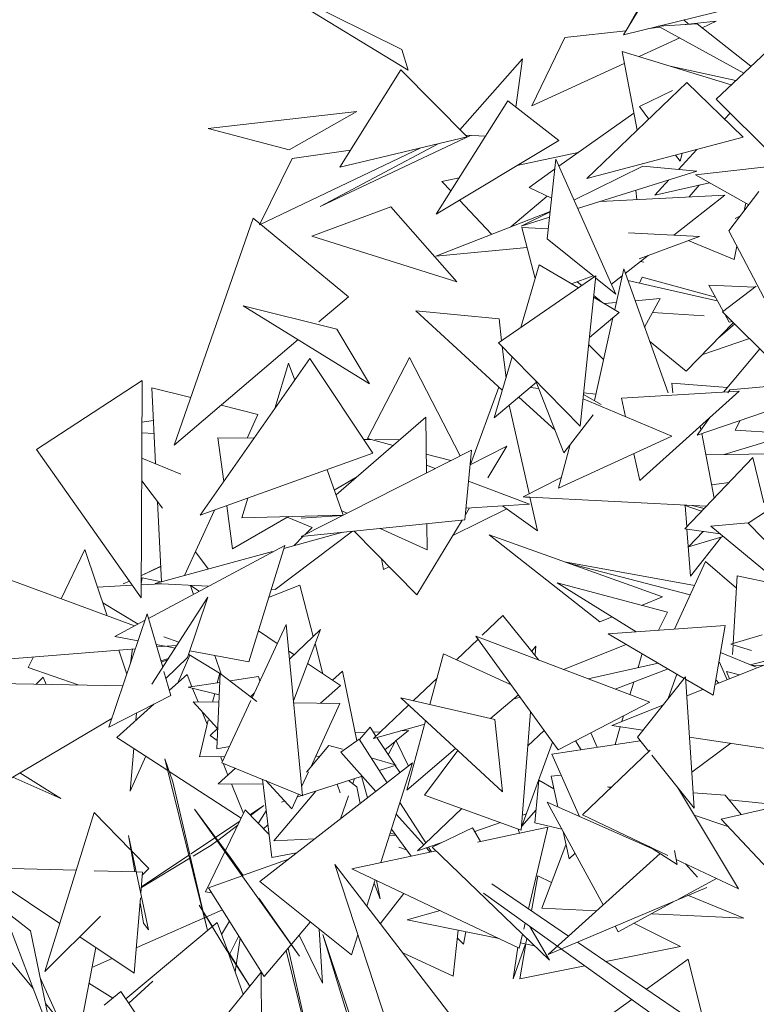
# Model space of a CAD drawing. Header units: metres. Extents: x -14.5 to 13.1, y -18.9 to 3.3.
# Tile 135 of 216: x 10.25 to 10.412, y 2.555 to 2.772. Entities that reach past the tile are written whole.
import ezdxf

# ---------------------------------------------------------------- set-up
doc = ezdxf.new("R2010")
doc.units = ezdxf.units.M
doc.layers.add('G-IMPT', color=7, linetype='Continuous', lineweight=5)
doc.layers.add('L-PLNT', color=7, linetype='Continuous', lineweight=5, true_color=0x005900)

# ---------------------------------------------------------------- blocks, each defined once
blk = doc.blocks.new('ÁRVORES ORNAMENTAIS - Pequeno e Médio Porte - Ipê-roxo-2940656-CORTE_CALÇADA')
at = {"layer": 'G-IMPT', "color": 253, "true_color": 0xaaaaaa}
for p, q in [((6.65508, 2.76047), (6.62136, 2.78106)), ((6.62136, 2.78106), (6.65372, 2.76505)), ((6.7097, 2.78032), (6.70245, 2.76827)), ((6.70347, 2.76997), (6.7064, 2.77521)), ((6.70245, 2.76827), (6.7299, 2.77498)), ((6.71672, 2.77056), (6.71567, 2.7715)), ((6.71601, 2.77049), (6.72279, 2.77121)), ((6.72279, 2.77121), (6.7197, 2.76979)), ((6.68956, 2.76767), (6.70294, 2.76909)), ((6.70801, 2.76963), (6.71055, 2.7699)), ((6.71008, 2.77016), (6.71864, 2.77063)), ((6.71008, 2.77016), (6.72885, 2.75984)), ((6.73043, 2.76132), (6.71864, 2.77063)), ((6.73878, 2.7692), (6.72279, 2.75412)), ((6.68956, 2.76767), (6.68231, 2.75266)), ((6.71482, 2.76756), (6.70587, 2.76345)), ((6.65508, 2.76047), (6.65372, 2.76505)), ((6.7021, 2.76461), (6.7261, 2.75724)), ((6.7021, 2.76461), (6.70544, 2.74726)), ((6.68024, 2.76294), (6.66648, 2.74736)), ((6.68024, 2.76294), (6.67879, 2.75233)), ((6.65347, 2.76054), (6.64008, 2.73911)), ((6.65347, 2.76054), (6.66804, 2.74579)), ((6.70261, 2.76196), (6.68231, 2.75266)), ((6.71266, 2.76137), (6.72711, 2.75819)), ((6.6944, 2.73665), (6.71636, 2.75777)), ((6.71319, 2.756), (6.70594, 2.75251)), ((6.72876, 2.74571), (6.71636, 2.75777)), ((6.67702, 2.75371), (6.66122, 2.7288)), ((6.67702, 2.75371), (6.6882, 2.74503)), ((6.73538, 2.74153), (6.72279, 2.75412)), ((6.70594, 2.75251), (6.708, 2.74972)), ((6.64377, 2.75135), (6.61111, 2.74763)), ((6.62892, 2.74293), (6.64377, 2.75135)), ((6.68821, 2.73933), (6.70472, 2.75101)), ((6.72588, 2.75102), (6.72466, 2.74969)), ((6.62892, 2.74293), (6.61111, 2.74763)), ((6.66878, 2.74613), (6.63577, 2.73047)), ((6.64008, 2.73911), (6.66804, 2.74579)), ((6.66122, 2.7288), (6.6882, 2.74503)), ((6.67208, 2.74593), (6.66762, 2.74621)), ((6.72876, 2.74571), (6.6944, 2.73665)), ((6.65789, 2.74336), (6.62238, 2.7265)), ((6.62958, 2.74106), (6.64243, 2.74287)), ((6.63577, 2.73047), (6.66166, 2.74426)), ((6.71852, 2.74301), (6.71452, 2.73865)), ((6.62958, 2.74106), (6.62238, 2.7265)), ((6.67899, 2.73948), (6.69247, 2.74234)), ((6.68752, 2.74089), (6.68568, 2.72336)), ((6.70076, 2.71122), (6.68752, 2.74089)), ((6.71388, 2.74178), (6.71487, 2.74043)), ((6.71532, 2.74217), (6.71487, 2.74043)), ((6.74716, 2.74069), (6.71829, 2.73744)), ((6.68166, 2.73469), (6.68728, 2.73867)), ((6.7067, 2.73934), (6.69154, 2.73187)), ((6.7067, 2.73934), (6.71858, 2.73829)), ((6.6625, 2.73599), (6.66629, 2.7368)), ((6.69235, 2.73005), (6.71858, 2.73829)), ((6.7124, 2.73635), (6.70931, 2.73298)), ((6.72998, 2.73088), (6.71829, 2.73744)), ((6.6625, 2.73599), (6.66446, 2.73391)), ((6.68166, 2.73469), (6.68662, 2.73232)), ((6.70538, 2.73201), (6.70515, 2.73407)), ((6.72134, 2.73573), (6.70931, 2.73298)), ((6.71909, 2.73522), (6.71687, 2.7326)), ((6.66637, 2.7319), (6.67344, 2.7244)), ((6.68568, 2.73277), (6.67764, 2.72604)), ((6.72474, 2.733), (6.69729, 2.7316)), ((6.71352, 2.72419), (6.72474, 2.733)), ((6.7322, 2.73377), (6.72561, 2.72517)), ((6.63388, 2.72401), (6.65125, 2.73044)), ((6.66577, 2.71391), (6.65125, 2.73044)), ((6.72894, 2.72952), (6.72929, 2.73126)), ((6.62099, 2.72796), (6.60365, 2.67801)), ((6.62099, 2.72796), (6.64194, 2.71066)), ((6.66114, 2.7196), (6.68631, 2.72943)), ((6.6863, 2.72929), (6.67993, 2.72615)), ((6.67993, 2.72615), (6.68618, 2.72812)), ((6.72804, 2.72834), (6.72697, 2.72787)), ((6.68303, 2.71467), (6.68006, 2.72588)), ((6.68591, 2.72558), (6.68006, 2.72588)), ((6.63388, 2.72401), (6.66577, 2.71391)), ((6.69605, 2.71501), (6.68568, 2.72336)), ((6.71912, 2.7239), (6.70352, 2.72469)), ((6.7059, 2.719), (6.71912, 2.7239)), ((6.74088, 2.69588), (6.72561, 2.72517)), ((6.68123, 2.72145), (6.66114, 2.7196)), ((6.72678, 2.71881), (6.71667, 2.72299)), ((6.72678, 2.71881), (6.72738, 2.72177)), ((6.70282, 2.71579), (6.70782, 2.71971)), ((6.67985, 2.70387), (6.68392, 2.71768)), ((6.69251, 2.71258), (6.68392, 2.71768)), ((6.70247, 2.71676), (6.70049, 2.70783)), ((6.71223, 2.68953), (6.70247, 2.71676)), ((6.70691, 2.71825), (6.70619, 2.71843)), ((6.67498, 2.70052), (6.69636, 2.71522)), ((6.691, 2.71347), (6.69577, 2.71524)), ((6.69636, 2.71522), (6.69291, 2.68221)), ((6.70076, 2.71122), (6.69631, 2.7148)), ((6.69978, 2.7134), (6.70214, 2.71525)), ((6.70655, 2.71495), (6.70596, 2.71364)), ((6.70655, 2.71495), (6.72263, 2.71053)), ((6.69225, 2.71394), (6.69327, 2.7131)), ((6.72305, 2.70978), (6.70338, 2.71422)), ((6.72435, 2.70746), (6.72116, 2.71317)), ((6.7313, 2.71277), (6.72116, 2.71317)), ((6.72423, 2.70736), (6.73159, 2.71299)), ((6.63548, 2.70516), (6.64194, 2.71066)), ((6.70151, 2.70722), (6.69587, 2.71058)), ((6.69591, 2.71093), (6.69757, 2.70957)), ((6.71049, 2.71029), (6.70497, 2.70978)), ((6.71049, 2.71029), (6.70705, 2.70398)), ((6.63944, 2.70354), (6.61884, 2.70868)), ((6.61884, 2.70868), (6.6466, 2.69153)), ((6.70083, 2.7094), (6.69826, 2.70916)), ((6.67507, 2.70578), (6.6568, 2.70759)), ((6.6568, 2.70759), (6.67579, 2.69011)), ((6.70151, 2.70722), (6.69494, 2.70168)), ((6.70008, 2.70602), (6.69603, 2.68781)), ((6.72017, 2.70649), (6.70878, 2.70717)), ((6.72423, 2.70736), (6.73586, 2.69577)), ((6.72568, 2.70506), (6.72463, 2.70696)), ((6.67507, 2.70578), (6.67564, 2.70097)), ((6.72658, 2.70501), (6.71618, 2.69428)), ((6.72689, 2.7047), (6.72317, 2.70149)), ((6.72568, 2.70506), (6.72642, 2.70518)), ((6.63944, 2.70354), (6.6466, 2.69153)), ((6.60365, 2.67801), (6.63089, 2.70124)), ((6.67498, 2.70052), (6.69291, 2.68221)), ((6.67579, 2.69969), (6.6766, 2.69284)), ((6.69805, 2.69687), (6.69478, 2.70012)), ((6.70817, 2.70086), (6.71618, 2.69428)), ((6.7301, 2.7015), (6.71968, 2.6979)), ((6.64614, 2.67947), (6.65539, 2.69731)), ((6.65539, 2.69731), (6.66649, 2.67565)), ((6.674, 2.68402), (6.67796, 2.69747)), ((6.72439, 2.68969), (6.73242, 2.69919)), ((6.63344, 2.69705), (6.60936, 2.66261)), ((6.62579, 2.68611), (6.62881, 2.69606)), ((6.62881, 2.69606), (6.63015, 2.69234)), ((6.63344, 2.69705), (6.64733, 2.67623)), ((6.57335, 2.67704), (6.5966, 2.69223)), ((6.59641, 2.64444), (6.5966, 2.69223)), ((6.66882, 2.67374), (6.67504, 2.69081)), ((6.6833, 2.69186), (6.674, 2.68402)), ((6.68319, 2.69213), (6.68932, 2.67634)), ((6.71304, 2.69165), (6.72527, 2.69073)), ((6.71304, 2.69165), (6.71328, 2.68953)), ((6.71861, 2.68025), (6.75419, 2.69235)), ((6.75404, 2.69267), (6.72583, 2.69021)), ((6.59872, 2.69065), (6.59957, 2.6739)), ((6.59872, 2.69065), (6.60728, 2.68848)), ((6.68194, 2.69072), (6.68381, 2.69052)), ((6.69363, 2.68916), (6.6975, 2.68697)), ((6.69367, 2.68951), (6.69635, 2.68923)), ((6.72785, 2.68989), (6.70199, 2.68837)), ((6.70599, 2.67029), (6.72785, 2.68989)), ((6.72535, 2.68953), (6.72583, 2.69021)), ((6.61395, 2.6868), (6.62205, 2.68475)), ((6.67729, 2.68679), (6.68169, 2.66737)), ((6.68739, 2.68133), (6.6794, 2.68857)), ((6.71307, 2.67999), (6.69353, 2.68818)), ((6.7029, 2.68425), (6.70199, 2.68837)), ((6.6197, 2.67958), (6.62205, 2.68475)), ((6.69573, 2.68466), (6.68932, 2.67634)), ((6.59656, 2.6831), (6.59909, 2.68346)), ((6.63923, 2.66711), (6.65899, 2.6842)), ((6.65899, 2.6842), (6.65911, 2.67191)), ((6.71861, 2.68025), (6.72142, 2.68412)), ((6.71931, 2.68223), (6.71946, 2.68143)), ((6.72806, 2.68346), (6.72697, 2.6813)), ((6.59923, 2.68059), (6.59655, 2.68077)), ((6.71307, 2.67999), (6.68811, 2.66854)), ((6.71962, 2.68059), (6.72233, 2.66634)), ((6.73977, 2.68055), (6.72459, 2.67599)), ((6.73983, 2.68055), (6.72697, 2.6813)), ((6.61326, 2.67965), (6.62122, 2.67957)), ((6.61326, 2.67965), (6.61453, 2.67001)), ((6.64529, 2.6793), (6.64688, 2.67928)), ((6.64614, 2.67947), (6.6518, 2.67798)), ((6.64774, 2.67927), (6.65321, 2.67921)), ((6.67681, 2.67778), (6.66871, 2.67369)), ((6.67258, 2.67081), (6.67681, 2.67778)), ((6.68811, 2.66854), (6.69074, 2.67818)), ((6.57335, 2.67704), (6.59641, 2.64444)), ((6.60936, 2.66261), (6.64733, 2.67623)), ((6.66902, 2.67693), (6.63155, 2.65794)), ((6.65907, 2.67606), (6.66448, 2.67463)), ((6.66902, 2.67693), (6.66757, 2.66159)), ((6.70599, 2.67029), (6.70469, 2.67615)), ((6.73465, 2.67614), (6.72051, 2.67592)), ((6.59653, 2.67514), (6.60514, 2.67164)), ((6.65909, 2.6736), (6.66101, 2.67287)), ((6.71592, 2.65963), (6.73086, 2.67528)), ((6.72983, 2.66091), (6.75192, 2.67528)), ((6.73329, 2.66532), (6.73086, 2.67528)), ((6.63725, 2.67261), (6.64082, 2.66267)), ((6.60108, 2.66416), (6.59651, 2.67021)), ((6.64361, 2.6709), (6.63885, 2.66815)), ((6.66837, 2.6701), (6.68176, 2.66506)), ((6.68876, 2.67093), (6.68035, 2.6667)), ((6.72177, 2.6693), (6.72566, 2.66982)), ((6.59999, 2.66561), (6.60088, 2.648)), ((6.6185, 2.66205), (6.61981, 2.66636)), ((6.68176, 2.66506), (6.66782, 2.66421)), ((6.68035, 2.6667), (6.72065, 2.66459)), ((6.6818, 2.66662), (6.68095, 2.66651)), ((6.68186, 2.66662), (6.68354, 2.65922)), ((6.71579, 2.66484), (6.71961, 2.66349)), ((6.71634, 2.66006), (6.71598, 2.66477)), ((6.60594, 2.64938), (6.61248, 2.66373)), ((6.61523, 2.66472), (6.61648, 2.65525)), ((6.6185, 2.66205), (6.64082, 2.66267)), ((6.6405, 2.66356), (6.64163, 2.66305)), ((6.66493, 2.65819), (6.67679, 2.66401)), ((6.66768, 2.66272), (6.66861, 2.66426)), ((6.67582, 2.6647), (6.68354, 2.65922)), ((6.7202, 2.66411), (6.71754, 2.66475)), ((6.62876, 2.66233), (6.61648, 2.65525)), ((6.62846, 2.66216), (6.63395, 2.65993)), ((6.63155, 2.65794), (6.66757, 2.66159)), ((6.64065, 2.66255), (6.63159, 2.662)), ((6.65701, 2.64512), (6.66695, 2.66153)), ((6.65921, 2.66074), (6.65927, 2.65502)), ((6.72162, 2.66022), (6.72983, 2.66093)), ((6.72983, 2.66091), (6.74732, 2.64283)), ((6.62586, 2.64631), (6.64286, 2.65909)), ((6.62774, 2.65533), (6.64069, 2.65887)), ((6.63241, 2.65838), (6.63395, 2.65993)), ((6.65701, 2.64512), (6.64323, 2.65912)), ((6.64897, 2.65971), (6.65927, 2.65502)), ((6.69719, 2.63919), (6.67289, 2.65828)), ((6.67289, 2.65828), (6.71104, 2.64465)), ((6.71592, 2.65963), (6.7237, 2.6585)), ((6.71716, 2.6492), (6.71637, 2.65956)), ((6.71994, 2.65905), (6.71669, 2.65569)), ((6.72162, 2.66022), (6.74134, 2.64392)), ((6.63002, 2.65596), (6.63203, 2.65799)), ((6.71669, 2.65569), (6.72435, 2.65797)), ((6.72396, 2.65785), (6.71716, 2.6492)), ((6.57882, 2.64425), (6.58403, 2.6551)), ((6.58892, 2.64051), (6.58403, 2.6551)), ((6.59803, 2.63994), (6.62794, 2.65598)), ((6.59947, 2.64762), (6.62523, 2.65465)), ((6.61114, 2.65084), (6.60831, 2.65458)), ((6.62006, 2.63036), (6.62794, 2.65598)), ((6.64964, 2.65069), (6.64922, 2.65304)), ((6.71804, 2.6472), (6.68947, 2.65235)), ((6.71707, 2.64509), (6.69028, 2.65207)), ((6.72046, 2.65244), (6.71361, 2.63759)), ((6.72046, 2.65244), (6.72724, 2.64656)), ((6.56293, 2.65014), (6.59493, 2.63828)), ((6.59643, 2.64938), (6.60071, 2.65139)), ((6.60071, 2.65133), (6.59643, 2.64936)), ((6.64964, 2.65069), (6.65092, 2.65131)), ((6.59242, 2.64751), (6.59379, 2.64815)), ((6.59379, 2.64814), (6.59242, 2.64751)), ((6.59642, 2.64755), (6.5966, 2.64889)), ((6.59642, 2.64733), (6.60082, 2.64755)), ((6.60086, 2.64799), (6.5966, 2.64889)), ((6.61114, 2.64704), (6.59947, 2.64762)), ((6.71211, 2.64129), (6.68787, 2.64774)), ((6.70518, 2.637), (6.68787, 2.64774)), ((6.7274, 2.64933), (6.72654, 2.63438)), ((6.7274, 2.64933), (6.73741, 2.64717)), ((6.5868, 2.64684), (6.59444, 2.64723)), ((6.60915, 2.6459), (6.60722, 2.64719)), ((6.60722, 2.64719), (6.6079, 2.64523)), ((6.63129, 2.64725), (6.62442, 2.64452)), ((6.62586, 2.64631), (6.62498, 2.64635)), ((6.63129, 2.64725), (6.63421, 2.63599)), ((6.59573, 2.6387), (6.58796, 2.64339)), ((6.61105, 2.64458), (6.59872, 2.62547)), ((6.61105, 2.64458), (6.6066, 2.63135)), ((6.70638, 2.64281), (6.71104, 2.64465)), ((6.59774, 2.64096), (6.58928, 2.61602)), ((6.59774, 2.64096), (6.60113, 2.62921)), ((6.71211, 2.64129), (6.71015, 2.63735)), ((6.5906, 2.63595), (6.59725, 2.63952)), ((6.67592, 2.64056), (6.67136, 2.63623)), ((6.67592, 2.64056), (6.68384, 2.63078)), ((6.69719, 2.63919), (6.69991, 2.64026)), ((6.62825, 2.63858), (6.62076, 2.62248)), ((6.62632, 2.63444), (6.62217, 2.63721)), ((6.63186, 2.60096), (6.62825, 2.63858)), ((6.63579, 2.63752), (6.62898, 2.63096)), ((6.62986, 2.62183), (6.63579, 2.63752)), ((6.7248, 2.63839), (6.69903, 2.63656)), ((6.7248, 2.63839), (6.72215, 2.62303)), ((6.59571, 2.63498), (6.5906, 2.63595)), ((6.60136, 2.6359), (6.60466, 2.63468)), ((6.67047, 2.63539), (6.6657, 2.63085)), ((6.70823, 2.62149), (6.66999, 2.63606)), ((6.66999, 2.63606), (6.68805, 2.61106)), ((6.69903, 2.63656), (6.71579, 2.62675)), ((6.73294, 2.63636), (6.72606, 2.63424)), ((6.59514, 2.63328), (6.55722, 2.63024)), ((6.59323, 2.62767), (6.59145, 2.63299)), ((6.59406, 2.63011), (6.59448, 2.63323)), ((6.60158, 2.63387), (6.59968, 2.63423)), ((6.60423, 2.63401), (6.59985, 2.63366)), ((6.60386, 2.63343), (6.60183, 2.63382)), ((6.62006, 2.63036), (6.6071, 2.63282)), ((6.62999, 2.63199), (6.62881, 2.63278)), ((6.63461, 2.63441), (6.63634, 2.62776)), ((6.68228, 2.63271), (6.68314, 2.63387)), ((6.68299, 2.63199), (6.68314, 2.63387)), ((6.68927, 2.62871), (6.70302, 2.63422)), ((6.73159, 2.62919), (6.72378, 2.63247)), ((6.72606, 2.63424), (6.73058, 2.63285)), ((6.72652, 2.63409), (6.7264, 2.63199)), ((6.74345, 2.63313), (6.7303, 2.62973)), ((6.57156, 2.62913), (6.57269, 2.63148)), ((6.60073, 2.63061), (6.60238, 2.63115)), ((6.60082, 2.6303), (6.60218, 2.63083)), ((6.60185, 2.62675), (6.6066, 2.63135)), ((6.60444, 2.62577), (6.6071, 2.63184)), ((6.61397, 2.6277), (6.60685, 2.63199)), ((6.61256, 2.63178), (6.61397, 2.6277)), ((6.66288, 2.63214), (6.65987, 2.62098)), ((6.66288, 2.63214), (6.67771, 2.62537)), ((6.70562, 2.62911), (6.70648, 2.63199)), ((6.73664, 2.63098), (6.72256, 2.62539)), ((6.7252, 2.62644), (6.72357, 2.6303)), ((6.57156, 2.62913), (6.58254, 2.6253)), ((6.6014, 2.62829), (6.60294, 2.62298)), ((6.64023, 2.62516), (6.63295, 2.63001)), ((6.64065, 2.62835), (6.63845, 2.62635)), ((6.64065, 2.62835), (6.64378, 2.61304)), ((6.71007, 2.6301), (6.69463, 2.62667)), ((6.70063, 2.62439), (6.71226, 2.62882)), ((6.72507, 2.62824), (6.72573, 2.62665)), ((6.72507, 2.62824), (6.72796, 2.62754)), ((6.73311, 2.62958), (6.73048, 2.62965)), ((6.57488, 2.62704), (6.57333, 2.62547)), ((6.57488, 2.62704), (6.57547, 2.62543)), ((6.6026, 2.62413), (6.60647, 2.62759)), ((6.60755, 2.62492), (6.60647, 2.62759)), ((6.61369, 2.62585), (6.60673, 2.62479)), ((6.61378, 2.62785), (6.61303, 2.61127)), ((6.61365, 2.62789), (6.61313, 2.62576)), ((6.62183, 2.62166), (6.61378, 2.62785)), ((6.62216, 2.62713), (6.61594, 2.62619)), ((6.62249, 2.62619), (6.62216, 2.62713)), ((6.66145, 2.62682), (6.6562, 2.62183)), ((6.70384, 2.62316), (6.70467, 2.62593)), ((6.71604, 2.62707), (6.70548, 2.61384)), ((6.71224, 2.62231), (6.71418, 2.62769)), ((6.71798, 2.59823), (6.71604, 2.62707)), ((6.71608, 2.62658), (6.72215, 2.62303)), ((6.72336, 2.62571), (6.72273, 2.62641)), ((6.55612, 2.6258), (6.59237, 2.62512)), ((6.61357, 2.62317), (6.60673, 2.62479)), ((6.60891, 2.62159), (6.6077, 2.62456)), ((6.64023, 2.62516), (6.63581, 2.6213)), ((6.7199, 2.62434), (6.71632, 2.62292)), ((6.58928, 2.61602), (6.60294, 2.62298)), ((6.61349, 2.62154), (6.60783, 2.6216)), ((6.60783, 2.6216), (6.6132, 2.61576)), ((6.61256, 2.62341), (6.61211, 2.62155)), ((6.62047, 2.62186), (6.61413, 2.60822)), ((6.62124, 2.6235), (6.62044, 2.62273)), ((6.67581, 2.60179), (6.65346, 2.62247)), ((6.65346, 2.62247), (6.67414, 2.61768)), ((6.67317, 2.6179), (6.67931, 2.62315)), ((6.67819, 2.6222), (6.6797, 2.62262)), ((6.70823, 2.62149), (6.68805, 2.61106)), ((6.59107, 2.61378), (6.59921, 2.62108)), ((6.61092, 2.61665), (6.60976, 2.61951)), ((6.64006, 2.62125), (6.6299, 2.62136)), ((6.64006, 2.62125), (6.63367, 2.60725)), ((6.65518, 2.62087), (6.6475, 2.61357)), ((6.67994, 2.59338), (6.682, 2.61943)), ((6.71106, 2.62083), (6.69984, 2.61638)), ((6.58993, 2.61795), (6.56097, 2.60083)), ((6.59538, 2.61913), (6.59525, 2.61753)), ((6.61114, 2.61753), (6.60919, 2.6095)), ((6.65891, 2.61742), (6.6548, 2.6022)), ((6.67581, 2.60179), (6.67414, 2.61768)), ((6.70208, 2.61727), (6.70245, 2.61851)), ((6.61323, 2.61579), (6.61156, 2.61418)), ((6.64671, 2.61603), (6.64439, 2.6133)), ((6.64671, 2.61603), (6.64801, 2.61406)), ((6.64903, 2.61502), (6.64742, 2.61495)), ((6.6475, 2.61357), (6.65872, 2.61672)), ((6.65242, 2.61306), (6.65518, 2.6153)), ((6.65518, 2.6153), (6.65337, 2.61522)), ((6.68498, 2.61531), (6.6814, 2.61191)), ((6.69984, 2.61638), (6.70669, 2.61536)), ((6.70057, 2.6122), (6.70173, 2.6161)), ((6.59107, 2.61378), (6.60227, 2.6065)), ((6.61311, 2.61306), (6.61156, 2.61418)), ((6.64432, 2.61342), (6.64026, 2.61056)), ((6.64572, 2.61487), (6.64342, 2.61477)), ((6.64432, 2.61342), (6.65047, 2.60382)), ((6.6482, 2.61377), (6.65213, 2.60779)), ((6.64997, 2.61107), (6.6522, 2.61288)), ((6.6507, 2.60996), (6.65236, 2.61319)), ((6.65236, 2.61319), (6.65518, 2.60747)), ((6.70612, 2.61305), (6.68665, 2.61007)), ((6.69315, 2.61107), (6.69189, 2.61305)), ((6.69661, 2.6116), (6.69523, 2.61477)), ((6.708, 2.6107), (6.70548, 2.61384)), ((6.71693, 2.61384), (6.73506, 2.61114)), ((6.59475, 2.61139), (6.59399, 2.60192)), ((6.61578, 2.61177), (6.61303, 2.61127)), ((6.63272, 2.60612), (6.63765, 2.61203)), ((6.64064, 2.61116), (6.63765, 2.61203)), ((6.6548, 2.6022), (6.66549, 2.61133)), ((6.65869, 2.6011), (6.66598, 2.61088)), ((6.68682, 2.61276), (6.68011, 2.59424)), ((6.6934, 2.59672), (6.70828, 2.61097)), ((6.71745, 2.60615), (6.72604, 2.61248)), ((6.59399, 2.60192), (6.59739, 2.60968)), ((6.60163, 2.6091), (6.61099, 2.57132)), ((6.60163, 2.6091), (6.60336, 2.60399)), ((6.61477, 2.60959), (6.60919, 2.6095)), ((6.61425, 2.60847), (6.6138, 2.60958)), ((6.6348, 2.60973), (6.63555, 2.60951)), ((6.648, 2.6019), (6.64026, 2.61056)), ((6.65245, 2.6077), (6.64695, 2.60931)), ((6.69275, 2.59638), (6.68665, 2.61007)), ((6.71798, 2.59823), (6.70867, 2.60986)), ((6.61712, 2.607), (6.61335, 2.60358)), ((6.63186, 2.60096), (6.61413, 2.60822)), ((6.61546, 2.60549), (6.6144, 2.60811)), ((6.62246, 2.58209), (6.65607, 2.60816)), ((6.65245, 2.6077), (6.64875, 2.6065)), ((6.65607, 2.60816), (6.64908, 2.58625)), ((6.65224, 2.60763), (6.6533, 2.60601)), ((6.57874, 2.60034), (6.56815, 2.60507)), ((6.5697, 2.60599), (6.57874, 2.60034)), ((6.60258, 2.6063), (6.61837, 2.59602)), ((6.62305, 2.60457), (6.6251, 2.5874)), ((6.62378, 2.60427), (6.62948, 2.59808)), ((6.64498, 2.60528), (6.63064, 2.60063)), ((6.6332, 2.60624), (6.63167, 2.60288)), ((6.64379, 2.60293), (6.64199, 2.60431)), ((6.6433, 2.60473), (6.64291, 2.6036)), ((6.64484, 2.60523), (6.64617, 2.60049)), ((6.68294, 2.59503), (6.68384, 2.60434)), ((6.68713, 2.60247), (6.68384, 2.60434)), ((6.68871, 2.60544), (6.68652, 2.60528)), ((6.68799, 2.59849), (6.68652, 2.60528)), ((6.61099, 2.57132), (6.60336, 2.60399)), ((6.61335, 2.60358), (6.62318, 2.60346)), ((6.61889, 2.59708), (6.61626, 2.60354)), ((6.64017, 2.60161), (6.63947, 2.60349)), ((6.64379, 2.60293), (6.64456, 2.59924)), ((6.69963, 2.60269), (6.69888, 2.60294)), ((6.69888, 2.60294), (6.69982, 2.60287)), ((6.72769, 2.58047), (6.7143, 2.60284)), ((6.63479, 2.60197), (6.62553, 2.59105)), ((6.63096, 2.60133), (6.62948, 2.59808)), ((6.64199, 2.60095), (6.64021, 2.59586)), ((6.67994, 2.59338), (6.65869, 2.6011)), ((6.71776, 2.6016), (6.72481, 2.6011)), ((6.74847, 2.60133), (6.72387, 2.59582)), ((6.72829, 2.59681), (6.72481, 2.6011)), ((6.73722, 2.59885), (6.72564, 2.60007)), ((6.60809, 2.59801), (6.63117, 2.56569)), ((6.60809, 2.59801), (6.61596, 2.58748)), ((6.6149, 2.58889), (6.61924, 2.59782)), ((6.62451, 2.5924), (6.61924, 2.59782)), ((6.62333, 2.59884), (6.62025, 2.59678)), ((6.62333, 2.59884), (6.62041, 2.59661)), ((6.62794, 2.59975), (6.62724, 2.59952)), ((6.65328, 2.59943), (6.65896, 2.59058)), ((6.6669, 2.59812), (6.65713, 2.58883)), ((6.68322, 2.59788), (6.68011, 2.59424)), ((6.69799, 2.57699), (6.68562, 2.59954)), ((6.68562, 2.59954), (6.70867, 2.58935)), ((6.58603, 2.59727), (6.5752, 2.56228)), ((6.58603, 2.59727), (6.59406, 2.58908)), ((6.62388, 2.59763), (6.6221, 2.59488)), ((6.65851, 2.59014), (6.65247, 2.5969)), ((6.68111, 2.597), (6.6802, 2.59669)), ((6.6934, 2.59672), (6.71221, 2.5878)), ((6.72537, 2.59422), (6.718, 2.59665)), ((6.74554, 2.57265), (6.72387, 2.59582)), ((6.61802, 2.5953), (6.60729, 2.58816)), ((6.61763, 2.5945), (6.61322, 2.59114)), ((6.62328, 2.59366), (6.62425, 2.59457)), ((6.65574, 2.58767), (6.65143, 2.59363)), ((6.66039, 2.58964), (6.66924, 2.59392)), ((6.66924, 2.59392), (6.67099, 2.5909)), ((6.67536, 2.59504), (6.66971, 2.59312)), ((6.6858, 2.59405), (6.6703, 2.59076)), ((6.67953, 2.59272), (6.6793, 2.59361)), ((6.6858, 2.59405), (6.68156, 2.57609)), ((6.68294, 2.59503), (6.68889, 2.59358)), ((6.59363, 2.59221), (6.59803, 2.57147)), ((6.59363, 2.59221), (6.59499, 2.58422)), ((6.62553, 2.59105), (6.63454, 2.59146)), ((6.65098, 2.59222), (6.6524, 2.59228)), ((6.65114, 2.59272), (6.65232, 2.5924)), ((6.69045, 2.5871), (6.68915, 2.5931)), ((6.60782, 2.58765), (6.61174, 2.59002)), ((6.61307, 2.59103), (6.61174, 2.59002)), ((6.65303, 2.58963), (6.65472, 2.58907)), ((6.66252, 2.59067), (6.65713, 2.58883)), ((6.65993, 2.58855), (6.65909, 2.5895)), ((6.65955, 2.58966), (6.66022, 2.58862)), ((6.66039, 2.58964), (6.68616, 2.5648)), ((6.68451, 2.57624), (6.68975, 2.59017)), ((6.70789, 2.58985), (6.7142, 2.58583)), ((6.59435, 2.58878), (6.59808, 2.58498)), ((6.59643, 2.58078), (6.60706, 2.58719)), ((6.60688, 2.58789), (6.59644, 2.58094)), ((6.6105, 2.57983), (6.61478, 2.58864)), ((6.61878, 2.58343), (6.61596, 2.58748)), ((6.61866, 2.58339), (6.62881, 2.58702)), ((6.63055, 2.58837), (6.6251, 2.5874)), ((6.66123, 2.58883), (6.64267, 2.58489)), ((6.68589, 2.56608), (6.71046, 2.58822)), ((6.69045, 2.5871), (6.69178, 2.58831)), ((6.7142, 2.58583), (6.71363, 2.58891)), ((6.71399, 2.58696), (6.72769, 2.58047)), ((6.57848, 2.57289), (6.56013, 2.58518)), ((6.56013, 2.58518), (6.5821, 2.58458)), ((6.59667, 2.58358), (6.59808, 2.58498)), ((6.65178, 2.54674), (6.63895, 2.58582)), ((6.66449, 2.55261), (6.63895, 2.58582)), ((6.67952, 2.56747), (6.64267, 2.58489)), ((6.71868, 2.58307), (6.71608, 2.58597)), ((6.58609, 2.58447), (6.59524, 2.58422)), ((6.59532, 2.58422), (6.59672, 2.58418)), ((6.59632, 2.57951), (6.59672, 2.58418)), ((6.61121, 2.58073), (6.61856, 2.58335)), ((6.68224, 2.57563), (6.68359, 2.58336)), ((6.68359, 2.58336), (6.68663, 2.58185)), ((6.71449, 2.57818), (6.72291, 2.58273)), ((6.61121, 2.58073), (6.62343, 2.56119)), ((6.62246, 2.58209), (6.6426, 2.56596)), ((6.64786, 2.58244), (6.64601, 2.57664)), ((6.64896, 2.57825), (6.64764, 2.58176)), ((6.64811, 2.58232), (6.64896, 2.57825)), ((6.69035, 2.5701), (6.67348, 2.58159)), ((6.72077, 2.58074), (6.68589, 2.56608)), ((6.59484, 2.56193), (6.59623, 2.57848)), ((6.6105, 2.57983), (6.61191, 2.57961)), ((6.63117, 2.56569), (6.62228, 2.57842)), ((6.64895, 2.57282), (6.65415, 2.57946)), ((6.72743, 2.53953), (6.67166, 2.57951)), ((6.71671, 2.57904), (6.72889, 2.574)), ((6.57266, 2.55854), (6.55701, 2.57747)), ((6.59615, 2.57746), (6.59692, 2.57296)), ((6.60913, 2.57691), (6.61471, 2.56772)), ((6.60913, 2.57691), (6.61206, 2.57221)), ((6.68451, 2.57624), (6.69649, 2.57564)), ((6.70126, 2.57104), (6.7138, 2.57781)), ((6.57207, 2.57128), (6.56607, 2.57597)), ((6.57712, 2.54674), (6.56607, 2.57597)), ((6.5752, 2.56228), (6.58747, 2.57445)), ((6.61424, 2.57588), (6.59531, 2.56752)), ((6.66212, 2.5757), (6.65486, 2.57367)), ((6.70864, 2.57502), (6.72889, 2.574)), ((6.59301, 2.55629), (6.61312, 2.57309)), ((6.59803, 2.57147), (6.59692, 2.57296)), ((6.61541, 2.56677), (6.61312, 2.57309)), ((6.61408, 2.57042), (6.61583, 2.57334)), ((6.63357, 2.57319), (6.62343, 2.56119)), ((6.67512, 2.56955), (6.65486, 2.57367)), ((6.68082, 2.57295), (6.68051, 2.57165)), ((6.68186, 2.5722), (6.68616, 2.5648)), ((6.70126, 2.57104), (6.70059, 2.57226)), ((6.70472, 2.57291), (6.71498, 2.56783)), ((6.57207, 2.57128), (6.57712, 2.54674)), ((6.59484, 2.56193), (6.5829, 2.56992)), ((6.61783, 2.57014), (6.61573, 2.56587)), ((6.61706, 2.56223), (6.61814, 2.56964)), ((6.63114, 2.57031), (6.63623, 2.55976)), ((6.63623, 2.55976), (6.63552, 2.57163)), ((6.64753, 2.53714), (6.63635, 2.57046)), ((6.63635, 2.57046), (6.64647, 2.5373)), ((6.64401, 2.57039), (6.6426, 2.56596)), ((6.66608, 2.57139), (6.66498, 2.56128)), ((6.66723, 2.56835), (6.66589, 2.56969)), ((6.66723, 2.56835), (6.66776, 2.57105)), ((6.68024, 2.57051), (6.67952, 2.56747)), ((6.68099, 2.56853), (6.68118, 2.5696)), ((6.58244, 2.54671), (6.58641, 2.56758)), ((6.61471, 2.56772), (6.62025, 2.55906)), ((6.63513, 2.53901), (6.62873, 2.56747)), ((6.67818, 2.5607), (6.68088, 2.56838)), ((6.67917, 2.56763), (6.67818, 2.5607)), ((6.67962, 2.56068), (6.68096, 2.56836)), ((6.68287, 2.56797), (6.67979, 2.5686)), ((6.73029, 2.54289), (6.6923, 2.56877)), ((6.69856, 2.56451), (6.71498, 2.56783)), ((6.61535, 2.56694), (6.62026, 2.55907)), ((6.61884, 2.55731), (6.61552, 2.56647)), ((6.62826, 2.56691), (6.63513, 2.53901)), ((6.6539, 2.56638), (6.66498, 2.56128)), ((6.59, 2.56517), (6.58558, 2.56322)), ((6.67962, 2.56068), (6.6939, 2.56357)), ((6.71661, 2.56499), (6.70746, 2.55845)), ((6.71661, 2.56499), (6.72048, 2.54958)), ((6.5742, 2.56094), (6.57844, 2.55155)), ((6.60236, 2.53693), (6.62278, 2.56219)), ((6.62287, 2.54223), (6.62278, 2.56219)), ((6.59016, 2.55648), (6.58492, 2.55973)), ((6.59366, 2.55533), (6.59896, 2.56018)), ((6.59192, 2.55792), (6.58826, 2.55492)), ((6.59192, 2.55792), (6.60436, 2.5394)), ((6.58322, 2.54577), (6.57537, 2.55527)), ((6.70425, 2.55615), (6.68258, 2.54067))]:
    blk.add_line(p, q, dxfattribs=at)

msp = doc.modelspace()

# ---------------------------------------------------------------- block references
at = {"layer": 'L-PLNT', "color": 253, "true_color": 0xaaaaaa}
msp.add_blockref('ÁRVORES ORNAMENTAIS - Pequeno e Médio Porte - Ipê-roxo-2940656-CORTE_CALÇADA', (3.68079, 0), dxfattribs=at)

doc.saveas('drawing.dxf')
